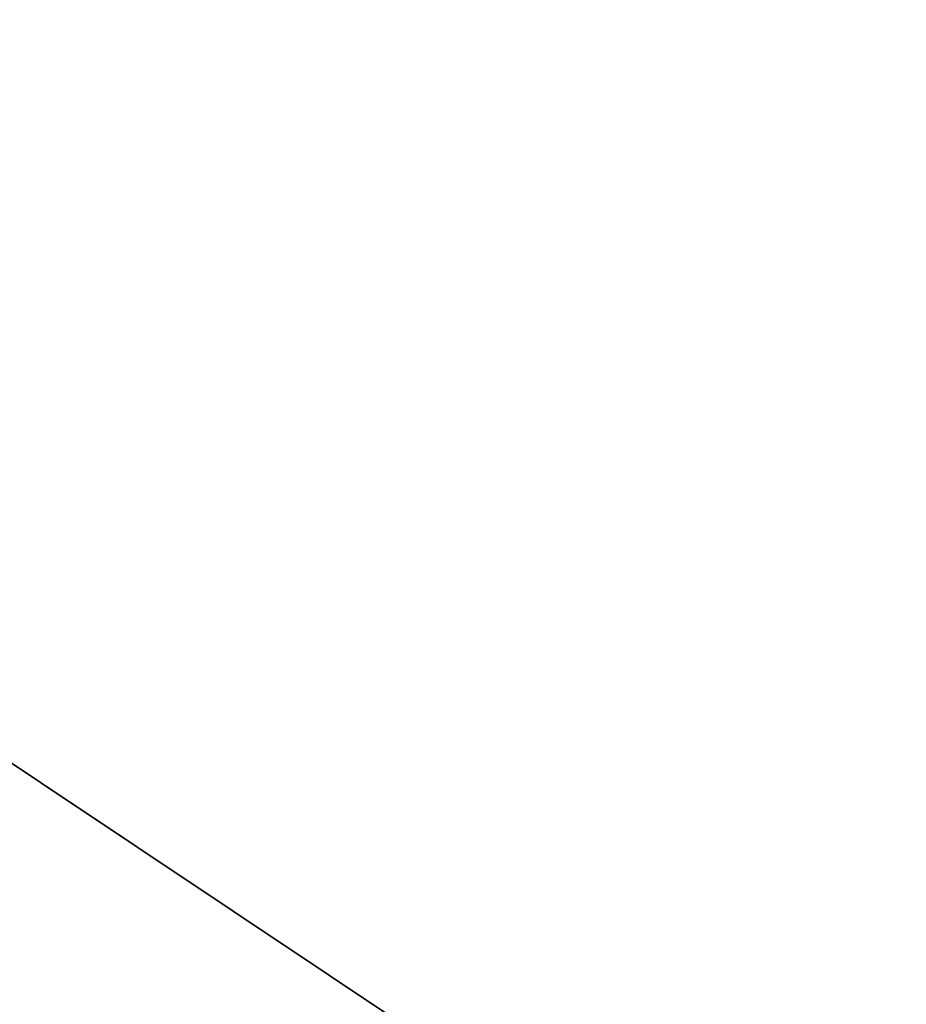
# Model space of a CAD drawing. Header units: millimetres. Extents: x -15 to 322, y -15 to 322.
# Tile 37 of 256: x 43.441 to 44.072, y 33.159 to 33.859. Entities that reach past the tile are written whole.
import ezdxf

# ---------------------------------------------------------------- set-up
doc = ezdxf.new("R2010")
doc.units = ezdxf.units.MM
doc.header["$LTSCALE"] = 25.4
doc.layers.get('0').update_dxf_attribs({"true_color": 0xff5454})

# ---------------------------------------------------------------- blocks, each defined once
blk = doc.blocks.new('AGNES-SQUARE-LED-8112-8108-8135-8138.STL')
at = {"color": 18, "true_color": 0x000000}
mesh = blk.add_polyface(dxfattribs=at)
corners = [(43.86632, 33.0424, 19.17887), (37.37785, 37.37785, 10.18989), (43.86632, 33.0424, 10.18989), (37.37785, 37.37785, 19.17887)]
mesh.append_faces([[corners[k] for k in face] for face in [(0, 1, 2), (1, 0, 3)]], dxfattribs={"vtx0": -1, "color": 18})
at = {"color": 7, "true_color": 0xffffff}
mesh = blk.add_polyface(dxfattribs=at)
corners = [(61.26089, 33.83422, -33.32649), (77.72932, -6.03129, -30.77364), (34.47811, -6.00864, -30.77451), (97.27069, 33.79343, -33.32588)]
mesh.append_faces([[corners[k] for k in face] for face in [(0, 1, 2), (1, 0, 3)]], dxfattribs={"vtx0": -1, "color": 7})

msp = doc.modelspace()

# ---------------------------------------------------------------- block references
at = {"color": 0}
msp.add_blockref('AGNES-SQUARE-LED-8112-8108-8135-8138.STL', (0, 0), dxfattribs=at)

doc.saveas('drawing.dxf')
